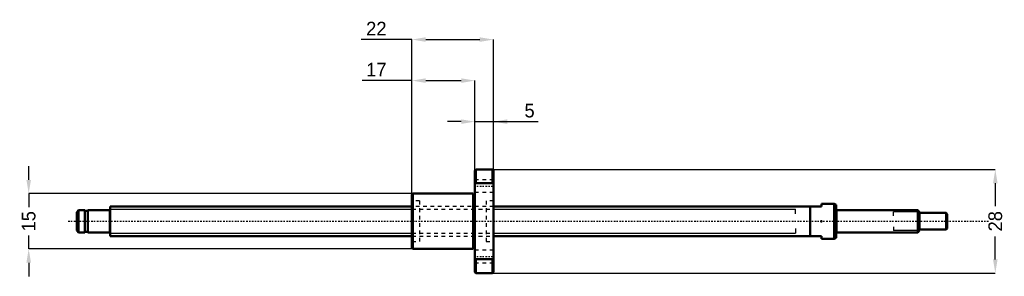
# Model space of a CAD drawing. Header units: millimetres. Extents: x -24 to 241, y -15 to 55.
import ezdxf

# ---------------------------------------------------------------- set-up
doc = ezdxf.new("R2010")
doc.units = ezdxf.units.MM
doc.linetypes.add('Center', pattern=[1.5, 0.45, -0.5, 0.05, -0.5])
doc.linetypes.add('Dashed', pattern=[2, 1, -1])
for name, color, linetype, lineweight in [('2d ConnectionPoints', 7, 'Continuous', 50), ('AM_0', 7, 'Continuous', 50), ('AM_4', 3, 'Continuous', 25), ('AM_5', 3, 'Continuous', 25), ('AM_7', 7, 'Center', 25), ('AM_9', 6, 'Dashed', 25)]:
    doc.layers.add(name, color=color, linetype=linetype, lineweight=lineweight)
doc.dimstyles.new('ISO-25', dxfattribs={"dimtxt": 2.5, "dimasz": 2.5, "dimexe": 1.25, "dimexo": 0.625, "dimtad": 1, "dimtxsty": 'Standard', "dimcen": 2.5, "dimadec": 0, "dimazin": 0, "dimtfac": 1, "dimtmove": 0, "dimatfit": 3, "dimfxl": 0, "dimarcsym": 0})

# ---------------------------------------------------------------- blocks, each defined once
blk = doc.blocks.new('1_BNK_0802_3RRG0_235LC5YRR_Nut_0_in_BNK0802_3RRG0_235LC5Y_103_5__4')
at = {"layer": 'AM_0'}
for p, q in [((98.75, 14), (98.5, 13.75)), ((98.5, 13.75), (98.5, -13.75)), ((103.25, 14), (98.75, 14)), ((98.75, 14), (98.75, 10.28)), ((103.5, 13.75), (103.25, 14)), ((103.25, 14), (103.25, 10.28)), ((103.5, 13.75), (103.5, -13.75)), ((98.5, 9.94), (98.75, 10.28)), ((98.75, 10.28), (103.25, 10.28)), ((103.25, 10.28), (103.5, 9.94)), ((81.75, 7.5), (81.5, 7.25)), ((81.5, 7.25), (81.5, -7.25)), ((98, 7.5), (81.75, 7.5)), ((81.75, 7.5), (81.75, -7.5)), ((98, 7.5), (98, -7.5)), ((98.5, 7), (98, 7)), ((81.5, -7.25), (81.75, -7.5)), ((81.75, -7.5), (98, -7.5)), ((98, -7), (98.5, -7)), ((98.75, -10.28), (98.5, -9.94)), ((103.25, -10.28), (98.75, -10.28)), ((98.75, -10.28), (98.75, -14)), ((103.5, -9.94), (103.25, -10.28)), ((103.25, -10.28), (103.25, -14)), ((98.5, -13.75), (98.75, -14)), ((98.75, -14), (103.25, -14)), ((103.25, -14), (103.5, -13.75))]:
    blk.add_line(p, q, dxfattribs=at)
at = {"layer": 'AM_7'}
for p, q in [((98.25, 9.53), (103.75, 9.53)), ((98.25, -9.53), (103.75, -9.53))]:
    blk.add_line(p, q, dxfattribs=at)
at = {"layer": 'AM_9'}
for p, q in [((103.5, 11.23), (98.5, 11.23)), ((83.5, 5.5), (81.5, 5.5)), ((83.5, 5.5), (83.5, -5.5)), ((98.5, 7.83), (103.5, 7.83)), ((101.5, 5.5), (101.5, -5.5)), ((103.5, 5.5), (101.5, 5.5)), ((101.5, 4), (83.5, 4)), ((83.5, -4), (101.5, -4)), ((81.5, -5.5), (83.5, -5.5)), ((103.5, -7.83), (98.5, -7.83)), ((101.5, -5.5), (103.5, -5.5)), ((98.5, -11.23), (103.5, -11.23))]:
    blk.add_line(p, q, dxfattribs=at)
blk = doc.blocks.new('2_BNK_0802_3RRG0_235LC5Y_Shaft_0_in_BNK0802_3RRG0_235LC5Y_103_5__4')
at = {"layer": 'AM_0'}
for p, q in [((-8.5, 3), (-9, 2.5)), ((-8.5, 3), (-8.5, -3)), ((-6.8, 3), (-8.5, 3)), ((-6.8, 3), (-6.8, -3)), ((-6, 2.85), (-6.8, 2.85)), ((-6, 3), (-6, -3)), ((-0.2, 3), (-6, 3)), ((0, 4), (0, -4)), ((81.5, 4), (0, 4)), ((192, 4), (103.5, 4)), ((189, 4), (189, -4)), ((195.5, 4.75), (192, 4.75)), ((192, 4.75), (192, 4)), ((195.5, 4.75), (195.5, -4.75)), ((196, 4.461), (195.5, 4.75)), ((196, 4.461), (196, -4.461)), ((218, 3), (196.2, 3)), ((218, 3), (218, -3)), ((218.5, 2.5), (218, 3)), ((-9, 2.5), (-9, -2.5)), ((218.5, 2.5), (218.5, -2.5)), ((225.7, 2.25), (218.5, 2.25)), ((226, 1.95), (225.7, 2.25)), ((225.7, 2.25), (225.7, -2.25)), ((226, 1.95), (226, -1.95)), ((-9, -2.5), (-8.5, -3)), ((218, -3), (218.5, -2.5)), ((218.5, -2.25), (225.7, -2.25)), ((225.7, -2.25), (226, -1.95)), ((-8.5, -3), (-6.8, -3)), ((-6.8, -2.85), (-6, -2.85)), ((-6, -3), (-0.2, -3)), ((0, -4), (81.5, -4)), ((103.5, -4), (192, -4)), ((192, -4), (192, -4.75)), ((192, -4.75), (195.5, -4.75)), ((195.5, -4.75), (196, -4.461)), ((196.2, -3), (218, -3))]:
    blk.add_line(p, q, dxfattribs=at)
for centre, start, end in [((-0.2, 3.2), 270, 360), ((196.2, 3.2), 180, 270), ((-0.2, -3.2), 0, 90), ((196.2, -3.2), 90, 180)]:
    blk.add_arc(centre, 0.2, start, end, dxfattribs=at)
at = {"layer": 'AM_4'}
for p, q in [((-0.2, 3), (-0.2, -3)), ((196.2, 3), (196.2, -3))]:
    blk.add_line(p, q, dxfattribs=at)
at = {"layer": 'AM_5'}
for p, q in [((0, 3.233), (81.5, 3.233)), ((103.5, 3.233), (185, 3.233)), ((185, 2), (185, 3.233)), ((218.46, 2.54), (211.5, 2.54)), ((211.5, 1.5), (211.5, 2.54)), ((185, -2), (185, -3.233)), ((211.5, -1.5), (211.5, -2.54)), ((218.46, -2.54), (211.5, -2.54)), ((0, -3.233), (81.5, -3.233)), ((103.5, -3.233), (185, -3.233))]:
    blk.add_line(p, q, dxfattribs=at)
at = {"layer": 'AM_5', "linetype": 'Dashed'}
for p, q in [((81.5, 3.233), (103.5, 3.233)), ((81.5, -3.233), (103.5, -3.233))]:
    blk.add_line(p, q, dxfattribs=at)
at = {"layer": 'AM_7'}
blk.add_line((-11.3, 0), (237.3, 0), dxfattribs=at)
at = {"layer": 'AM_9'}
for p, q in [((103.5, 4), (81.5, 4)), ((81.5, -4), (103.5, -4))]:
    blk.add_line(p, q, dxfattribs=at)
blk = doc.blocks.new('*D3')
at = {"layer": 'AM_5', "color": 0, "lineweight": -2}
for p, q in [((-21.95, 11.2), (-21.95, 14.9)), ((81.75, 7.5), (-21.95, 7.5)), ((-21.95, 7.5), (-21.95, 3.84)), ((-21.95, -7.5), (-21.95, -3.84)), ((81.75, -7.5), (-21.95, -7.5)), ((-21.95, -11.2), (-21.95, -14.9))]:
    blk.add_line(p, q, dxfattribs=at)
at = {"layer": 'AM_5', "color": 0}
for points in [[(-22.57, 11.2), (-21.33, 11.2), (-21.95, 7.5)], [(-21.33, -11.2), (-22.57, -11.2), (-21.95, -7.5)]]:
    blk.add_solid(points, dxfattribs=at)
at = {"layer": 'Defpoints', "color": 0}
for p in [(81.75, 7.5), (-21.95, -7.5), (81.75, -7.5)]:
    blk.add_point(p, dxfattribs=at)
at = {"layer": 'AM_5', "color": 0, "insert": (-21.95, 0), "char_height": 3.7, "attachment_point": 5, "rotation": 90}
blk.add_mtext('15', dxfattribs=at)
blk = doc.blocks.new('*D4')
at = {"layer": 'AM_5', "color": 0, "lineweight": -2}
for p, q in [((103.25, 14), (238.95, 14)), ((238.95, 10.3), (238.95, 4.11)), ((238.95, -10.3), (238.95, -4.11)), ((103.25, -14), (238.95, -14))]:
    blk.add_line(p, q, dxfattribs=at)
at = {"layer": 'AM_5', "color": 0}
for points in [[(239.57, 10.3), (238.33, 10.3), (238.95, 14)], [(238.33, -10.3), (239.57, -10.3), (238.95, -14)]]:
    blk.add_solid(points, dxfattribs=at)
at = {"layer": 'Defpoints', "color": 0}
for p in [(103.25, 14), (103.25, -14), (238.95, -14)]:
    blk.add_point(p, dxfattribs=at)
at = {"layer": 'AM_5', "color": 0, "insert": (238.95, 0), "char_height": 3.7, "attachment_point": 5, "rotation": 90}
blk.add_mtext('28', dxfattribs=at)
blk = doc.blocks.new('*D5')
at = {"layer": 'AM_5', "color": 0, "lineweight": -2}
for p, q in [((94.8, 26.95), (91.1, 26.95)), ((98.5, 13.75), (98.5, 26.95)), ((98.5, 26.95), (103.5, 26.95)), ((103.5, 13.75), (103.5, 26.95)), ((103.5, 26.95), (115.59, 26.95)), ((107.2, 26.95), (110.9, 26.95))]:
    blk.add_line(p, q, dxfattribs=at)
at = {"layer": 'AM_5', "color": 0}
for points in [[(94.8, 26.33), (94.8, 27.57), (98.5, 26.95)], [(107.2, 27.57), (107.2, 26.33), (103.5, 26.95)]]:
    blk.add_solid(points, dxfattribs=at)
at = {"layer": 'Defpoints', "color": 0}
for p in [(103.5, 26.95), (98.5, 13.75), (103.5, 13.75)]:
    blk.add_point(p, dxfattribs=at)
at = {"layer": 'AM_5', "color": 0, "insert": (113.24, 29.91), "char_height": 3.7, "attachment_point": 5}
blk.add_mtext('5', dxfattribs=at)
blk = doc.blocks.new('*D6')
at = {"layer": 'AM_5', "color": 0, "lineweight": -2}
for p, q in [((81.5, 38.05), (68.04, 38.05)), ((81.5, 7.25), (81.5, 38.05)), ((85.2, 38.05), (94.8, 38.05)), ((98.5, 13.75), (98.5, 38.05))]:
    blk.add_line(p, q, dxfattribs=at)
at = {"layer": 'AM_5', "color": 0}
for points in [[(85.2, 38.67), (85.2, 37.43), (81.5, 38.05)], [(94.8, 37.43), (94.8, 38.67), (98.5, 38.05)]]:
    blk.add_solid(points, dxfattribs=at)
at = {"layer": 'Defpoints', "color": 0}
for p in [(98.5, 38.05), (98.5, 13.75), (81.5, 7.25)]:
    blk.add_point(p, dxfattribs=at)
at = {"layer": 'AM_5', "color": 0, "insert": (71.88, 41.01), "char_height": 3.7, "attachment_point": 5}
blk.add_mtext('17', dxfattribs=at)
blk = doc.blocks.new('*D7')
at = {"layer": 'AM_5', "color": 0, "lineweight": -2}
for p, q in [((81.5, 49.15), (67.77, 49.15)), ((81.5, 7.25), (81.5, 49.15)), ((85.2, 49.15), (99.8, 49.15)), ((103.5, 13.75), (103.5, 49.15))]:
    blk.add_line(p, q, dxfattribs=at)
at = {"layer": 'AM_5', "color": 0}
for points in [[(85.2, 49.77), (85.2, 48.53), (81.5, 49.15)], [(99.8, 48.53), (99.8, 49.77), (103.5, 49.15)]]:
    blk.add_solid(points, dxfattribs=at)
at = {"layer": 'Defpoints', "color": 0}
for p in [(103.5, 49.15), (103.5, 13.75), (81.5, 7.25)]:
    blk.add_point(p, dxfattribs=at)
at = {"layer": 'AM_5', "color": 0, "insert": (71.88, 52.11), "char_height": 3.7, "attachment_point": 5}
blk.add_mtext('22', dxfattribs=at)

msp = doc.modelspace()

# ---------------------------------------------------------------- linework, layer by layer
at = {"layer": '2d ConnectionPoints'}
for p in [(0, 0), (192, 0)]:
    msp.add_point(p, dxfattribs=at)

# ---------------------------------------------------------------- block references
for name in ['1_BNK_0802_3RRG0_235LC5YRR_Nut_0_in_BNK0802_3RRG0_235LC5Y_103_5__4', '2_BNK_0802_3RRG0_235LC5Y_Shaft_0_in_BNK0802_3RRG0_235LC5Y_103_5__4']:
    msp.add_blockref(name, (0, 0))

# ---------------------------------------------------------------- dimensions: what is measured, and where the dimension line sits
at = {"layer": 'AM_5'}
for base, p1, p2, text, picture, middle in [((103.5, 49.15), (81.5, 7.25), (103.5, 13.75), '22', '*D7', (71.88, 49.15)), ((98.5, 38.05), (81.5, 7.25), (98.5, 13.75), '17', '*D6', (71.88, 38.05)), ((103.5, 26.95), (98.5, 13.75), (103.5, 13.75), '5', '*D5', (113.243, 26.95))]:
    dim = msp.add_linear_dim(base=base, p1=p1, p2=p2, text=text, dimstyle='ISO-25', override={"dimtxt": 3.7, "dimasz": 3.7, "dimexe": 0, "dimexo": 0, "dimgap": 1.11}, dxfattribs=at)
    dim.commit()
    dim.dimension.update_dxf_attribs({"geometry": picture, "text_midpoint": middle, "dimtype": 160})
for base, p1, p2, text, picture, middle in [((-21.95, -7.5), (81.75, 7.5), (81.75, -7.5), '15', '*D3', (-21.95, 0)), ((238.95, -14), (103.25, 14), (103.25, -14), '28', '*D4', (238.95, 0))]:
    dim = msp.add_linear_dim(base=base, p1=p1, p2=p2, angle=90, text=text, dimstyle='ISO-25', override={"dimtxt": 3.7, "dimasz": 3.7, "dimexe": 0, "dimexo": 0, "dimgap": 1.11}, dxfattribs=at)
    dim.commit()
    dim.dimension.update_dxf_attribs({"geometry": picture, "text_midpoint": middle, "dimtype": 160, "text_rotation": 90})

doc.saveas('drawing.dxf')
